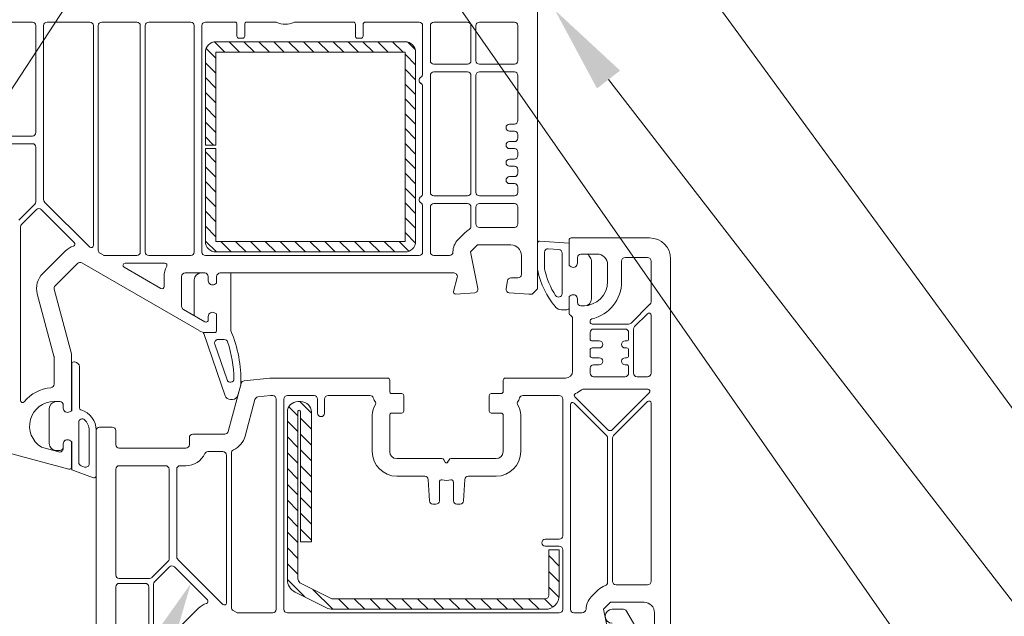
# Model space of a CAD drawing. Header units: millimetres. Extents: x -206567 to 17111, y -22400 to 134443.
# Tile 17 of 22: x -191775 to -191634, y 60291 to 60376. Entities that reach past the tile are written whole.
import ezdxf

# ---------------------------------------------------------------- set-up
doc = ezdxf.new("R2010")
doc.units = ezdxf.units.MM
doc.header["$MEASUREMENT"] = 0

msp = doc.modelspace()

# ---------------------------------------------------------------- hatches: boundary and pattern name
at = {"linetype": 'Continuous', "lineweight": 13}
for points in [[(-191692.51, 60366.35), (-191689.21, 60368.9), (-191698.51, 60377.51)], [(-191757.8, 60285.37), (-191754.05, 60283.55), (-191750.47, 60295.71)]]:
    msp.add_hatch(color=154, dxfattribs=at).paths.add_polyline_path(points)

# ---------------------------------------------------------------- linework, layer by layer
at = {"color": 154, "linetype": 'Continuous', "lineweight": 13}
for p, q in [((-191758.46, 60393.19), (-191933.21, 60126.06)), ((-191683.99, 60390.13), (-191608.32, 60286.61)), ((-191718.32, 60386.77), (-191578.33, 60186.02)), ((-191747.13, 60372.99), (-191745.64, 60371.51)), ((-191746.9, 60373.01), (-191719.9, 60373.01)), ((-191745.02, 60373.01), (-191743.52, 60371.51)), ((-191742.9, 60373.01), (-191741.4, 60371.51)), ((-191740.78, 60373.01), (-191739.28, 60371.51)), ((-191738.66, 60373.01), (-191737.16, 60371.51)), ((-191736.54, 60373.01), (-191735.04, 60371.51)), ((-191734.42, 60373.01), (-191732.92, 60371.51)), ((-191732.3, 60373.01), (-191730.8, 60371.51)), ((-191730.17, 60373.01), (-191728.67, 60371.51)), ((-191728.05, 60373.01), (-191726.55, 60371.51)), ((-191725.93, 60373.01), (-191724.43, 60371.51)), ((-191723.81, 60373.01), (-191722.31, 60371.51)), ((-191721.69, 60373.01), (-191720.19, 60371.51)), ((-191719.52, 60372.96), (-191718.45, 60371.89)), ((-191748.4, 60358.26), (-191748.4, 60371.51)), ((-191748.3, 60372.05), (-191746.9, 60370.65)), ((-191719.9, 60371.51), (-191746.9, 60371.51)), ((-191746.9, 60371.51), (-191746.9, 60358.26)), ((-191719.9, 60344.51), (-191719.9, 60371.51)), ((-191718.4, 60371.51), (-191718.4, 60344.51)), ((-191719.9, 60371.22), (-191718.4, 60369.72)), ((-191748.4, 60370.02), (-191746.9, 60368.52)), ((-191719.9, 60369.1), (-191718.4, 60367.6)), ((-191748.4, 60367.9), (-191746.9, 60366.4)), ((-191690.86, 60367.62), (-191578.33, 60222.15)), ((-191719.9, 60366.98), (-191718.4, 60365.48)), ((-191748.4, 60365.78), (-191746.9, 60364.28)), ((-191719.9, 60364.86), (-191718.4, 60363.36)), ((-191748.4, 60363.66), (-191746.9, 60362.16)), ((-191719.9, 60362.74), (-191718.4, 60361.24)), ((-191748.4, 60361.54), (-191746.9, 60360.04)), ((-191719.9, 60360.62), (-191718.4, 60359.12)), ((-191748.4, 60359.42), (-191747.24, 60358.26)), ((-191746.9, 60358.26), (-191748.4, 60358.26)), ((-191748.4, 60344.51), (-191748.4, 60357.76)), ((-191748.4, 60357.76), (-191746.9, 60357.76)), ((-191746.9, 60357.76), (-191746.9, 60344.51)), ((-191719.9, 60358.49), (-191718.4, 60356.99)), ((-191748.4, 60357.3), (-191746.9, 60355.8)), ((-191719.9, 60356.37), (-191718.4, 60354.87)), ((-191748.4, 60355.18), (-191746.9, 60353.68)), ((-191719.9, 60354.25), (-191718.4, 60352.75)), ((-191748.4, 60353.05), (-191746.9, 60351.55)), ((-191719.9, 60352.13), (-191718.4, 60350.63)), ((-191748.4, 60350.93), (-191746.9, 60349.43)), ((-191719.9, 60350.01), (-191718.4, 60348.51)), ((-191748.4, 60348.81), (-191746.9, 60347.31)), ((-191719.9, 60347.89), (-191718.4, 60346.39)), ((-191748.4, 60346.69), (-191746.9, 60345.19)), ((-191719.9, 60345.77), (-191718.42, 60344.28)), ((-191748.4, 60344.57), (-191746.84, 60343.01)), ((-191746.9, 60344.51), (-191719.9, 60344.51)), ((-191746.22, 60344.51), (-191744.72, 60343.01)), ((-191744.1, 60344.51), (-191742.6, 60343.01)), ((-191741.98, 60344.51), (-191740.48, 60343.01)), ((-191739.86, 60344.51), (-191738.36, 60343.01)), ((-191737.74, 60344.51), (-191736.24, 60343.01)), ((-191735.62, 60344.51), (-191734.12, 60343.01)), ((-191733.49, 60344.51), (-191731.99, 60343.01)), ((-191731.37, 60344.51), (-191729.87, 60343.01)), ((-191729.25, 60344.51), (-191727.75, 60343.01)), ((-191727.13, 60344.51), (-191725.63, 60343.01)), ((-191725.01, 60344.51), (-191723.51, 60343.01)), ((-191722.89, 60344.51), (-191721.39, 60343.01)), ((-191720.77, 60344.51), (-191719.36, 60343.11)), ((-191719.9, 60343.01), (-191746.9, 60343.01)), ((-191736.49, 60320.93), (-191735.2, 60319.64)), ((-191735.2, 60321.66), (-191734.78, 60321.66)), ((-191734.95, 60321.66), (-191733.28, 60319.98)), ((-191736.7, 60296.25), (-191736.7, 60320.16)), ((-191735.2, 60320.27), (-191735.2, 60296.37)), ((-191734.85, 60301.66), (-191734.85, 60320.25)), ((-191733.28, 60320.16), (-191733.28, 60301.66)), ((-191736.7, 60318.88), (-191735.2, 60317.38)), ((-191734.85, 60319.3), (-191733.28, 60317.72)), ((-191734.85, 60317.03), (-191733.28, 60315.45)), ((-191736.7, 60316.62), (-191735.2, 60315.12)), ((-191736.7, 60314.35), (-191735.2, 60312.85)), ((-191734.85, 60314.77), (-191733.28, 60313.19)), ((-191734.85, 60312.51), (-191733.28, 60310.93)), ((-191736.7, 60312.09), (-191735.2, 60310.59)), ((-191736.7, 60309.83), (-191735.2, 60308.33)), ((-191734.85, 60310.25), (-191733.28, 60308.67)), ((-191736.7, 60307.57), (-191735.2, 60306.07)), ((-191734.85, 60307.98), (-191733.28, 60306.4)), ((-191734.85, 60305.72), (-191733.28, 60304.14)), ((-191736.7, 60305.3), (-191735.2, 60303.8)), ((-191736.7, 60303.04), (-191735.2, 60301.54)), ((-191734.85, 60303.46), (-191733.28, 60301.88)), ((-191733.28, 60301.66), (-191734.85, 60301.66)), ((-191736.7, 60300.78), (-191735.2, 60299.28)), ((-191699.4, 60294.01), (-191699.4, 60300.51)), ((-191699.4, 60300.51), (-191697.9, 60300.51)), ((-191697.97, 60300.51), (-191697.9, 60300.44)), ((-191697.9, 60300.51), (-191697.9, 60294.01)), ((-191736.7, 60298.51), (-191735.2, 60297.01)), ((-191699.4, 60299.68), (-191697.9, 60298.18)), ((-191699.4, 60297.42), (-191697.9, 60295.92)), ((-191736.7, 60296.25), (-191734.22, 60293.77)), ((-191734.92, 60295.8), (-191730.45, 60293.56)), ((-191731.12, 60292.22), (-191735.59, 60294.46)), ((-191733.05, 60294.86), (-191730.2, 60292.01)), ((-191699.4, 60295.16), (-191697.93, 60293.68)), ((-191730.23, 60293.51), (-191699.9, 60293.51)), ((-191729.43, 60293.51), (-191727.93, 60292.01)), ((-191727.17, 60293.51), (-191725.67, 60292.01)), ((-191724.91, 60293.51), (-191723.41, 60292.01)), ((-191722.65, 60293.51), (-191721.15, 60292.01)), ((-191720.38, 60293.51), (-191718.88, 60292.01)), ((-191718.12, 60293.51), (-191716.62, 60292.01)), ((-191715.86, 60293.51), (-191714.36, 60292.01)), ((-191713.59, 60293.51), (-191712.09, 60292.01)), ((-191711.33, 60293.51), (-191709.83, 60292.01)), ((-191709.07, 60293.51), (-191707.57, 60292.01)), ((-191706.81, 60293.51), (-191705.31, 60292.01)), ((-191704.54, 60293.51), (-191703.04, 60292.01)), ((-191702.28, 60293.51), (-191700.78, 60292.01)), ((-191700.02, 60293.51), (-191698.83, 60292.32)), ((-191699.9, 60292.01), (-191730.23, 60292.01))]:
    msp.add_line(p, q, dxfattribs=at)
at = {"color": 7, "linetype": 'Continuous', "lineweight": 20}
for p, q in [((-191701, 60384.51), (-191701, 60337.76)), ((-191779.7, 60375.81), (-191773.1, 60375.81)), ((-191771, 60375.81), (-191764.9, 60375.81)), ((-191763.2, 60375.81), (-191758.2, 60375.81)), ((-191750.5, 60375.81), (-191756.5, 60375.81)), ((-191744.2, 60375.81), (-191748.4, 60375.81)), ((-191738.42, 60375.81), (-191742.5, 60375.81)), ((-191727.3, 60375.81), (-191735.58, 60375.81)), ((-191717.9, 60375.81), (-191725.6, 60375.81)), ((-191715.8, 60375.81), (-191711, 60375.81)), ((-191709.3, 60375.81), (-191704.3, 60375.81)), ((-191772.6, 60375.31), (-191772.6, 60360.06)), ((-191771.5, 60350.5), (-191771.5, 60375.31)), ((-191764.4, 60375.31), (-191764.4, 60343.92)), ((-191763.7, 60343.26), (-191763.7, 60375.31)), ((-191757.7, 60375.31), (-191757.7, 60343.01)), ((-191757, 60375.31), (-191757, 60343.01)), ((-191750, 60343.01), (-191750, 60375.31)), ((-191748.9, 60375.31), (-191748.9, 60343.01)), ((-191743.9, 60373.81), (-191743.9, 60375.51)), ((-191742.8, 60375.51), (-191742.8, 60373.81)), ((-191727, 60373.81), (-191727, 60375.51)), ((-191725.9, 60375.51), (-191725.9, 60373.81)), ((-191717.4, 60368.38), (-191717.4, 60375.31)), ((-191716.3, 60370.31), (-191716.3, 60375.31)), ((-191710.5, 60375.31), (-191710.5, 60370.31)), ((-191709.8, 60370.31), (-191709.8, 60375.31)), ((-191703.8, 60375.31), (-191703.8, 60370.31)), ((-191743.1, 60373.51), (-191743.6, 60373.51)), ((-191726.2, 60373.51), (-191726.7, 60373.51)), ((-191711, 60369.81), (-191715.8, 60369.81)), ((-191715.8, 60368.71), (-191711, 60368.71)), ((-191704.3, 60369.81), (-191709.3, 60369.81)), ((-191709.3, 60368.71), (-191704.3, 60368.71)), ((-191716.3, 60351.51), (-191716.3, 60368.21)), ((-191710.5, 60368.21), (-191710.5, 60351.51)), ((-191709.8, 60351.51), (-191709.8, 60368.21)), ((-191703.8, 60368.21), (-191703.8, 60361.76)), ((-191717.4, 60351.33), (-191717.4, 60366.65)), ((-191704.3, 60361.26), (-191705, 60361.26)), ((-191705, 60360.26), (-191704.3, 60360.26)), ((-191773.1, 60359.56), (-191779.7, 60359.56)), ((-191703.8, 60359.76), (-191703.8, 60359.26)), ((-191773.1, 60358.46), (-191779.7, 60358.46)), ((-191772.6, 60350.19), (-191772.6, 60357.96)), ((-191704.3, 60358.76), (-191705, 60358.76)), ((-191705, 60357.76), (-191704.3, 60357.76)), ((-191704.3, 60356.26), (-191705, 60356.26)), ((-191703.8, 60357.26), (-191703.8, 60356.76)), ((-191705, 60355.26), (-191704.3, 60355.26)), ((-191703.8, 60354.76), (-191703.8, 60354.26)), ((-191704.3, 60353.76), (-191705, 60353.76)), ((-191705, 60352.76), (-191704.3, 60352.76)), ((-191703.8, 60352.26), (-191703.8, 60351.51)), ((-191711, 60351.01), (-191715.8, 60351.01)), ((-191704.3, 60351.01), (-191709.3, 60351.01)), ((-191775.03, 60347.56), (-191772.75, 60349.84)), ((-191772.53, 60349.06), (-191774.65, 60346.94)), ((-191767.12, 60344.36), (-191771.83, 60349.06)), ((-191764.91, 60343.7), (-191771.35, 60350.14)), ((-191717.4, 60343.01), (-191717.4, 60349.6)), ((-191716.3, 60349.41), (-191716.3, 60343.01)), ((-191711, 60349.91), (-191715.8, 60349.91)), ((-191710.5, 60346.65), (-191710.5, 60349.41)), ((-191709.8, 60347.01), (-191709.8, 60349.41)), ((-191709.3, 60349.91), (-191704.3, 60349.91)), ((-191703.8, 60349.41), (-191703.8, 60347.01)), ((-191774.8, 60346.59), (-191774.8, 60321.82)), ((-191704.3, 60346.51), (-191709.3, 60346.51)), ((-191712.34, 60344.78), (-191711.34, 60345.78)), ((-191696.2, 60345.01), (-191685, 60345.01)), ((-191709.57, 60344.01), (-191710.57, 60343.01)), ((-191704.8, 60344.01), (-191709.57, 60344.01)), ((-191701, 60344.26), (-191701, 60340.56)), ((-191696.5, 60344.26), (-191700.7, 60344.56)), ((-191697.96, 60343.36), (-191699.46, 60343.47)), ((-191696.5, 60341.06), (-191696.5, 60344.71)), ((-191696.5, 60341.06), (-191696.5, 60344.26)), ((-191771.62, 60339.93), (-191768.42, 60343.13)), ((-191763.01, 60342.58), (-191763.45, 60342.83)), ((-191758.2, 60342.51), (-191762.76, 60342.51)), ((-191756.5, 60342.51), (-191750.5, 60342.51)), ((-191748.4, 60342.51), (-191717.9, 60342.51)), ((-191715.8, 60342.51), (-191713.57, 60342.51)), ((-191710.57, 60343.01), (-191709.51, 60337.79)), ((-191703.3, 60339.81), (-191703.3, 60342.51)), ((-191700, 60342.97), (-191700, 60340.56)), ((-191697.5, 60337.07), (-191697.5, 60342.86)), ((-191695.3, 60342.21), (-191695.3, 60341.41)), ((-191695.3, 60342.21), (-191695.3, 60341.41)), ((-191692.5, 60342.71), (-191694.8, 60342.71)), ((-191694.07, 60342.71), (-191694.8, 60342.71)), ((-191693.48, 60342.24), (-191693.66, 60342.5)), ((-191688.5, 60342.21), (-191685.3, 60342.21)), ((-191682, 60342.01), (-191682, 60286.76)), ((-191766.65, 60341.36), (-191769.85, 60338.16)), ((-191749.31, 60331.78), (-191766.05, 60341.44)), ((-191754.75, 60337.81), (-191760.02, 60340.85)), ((-191759.87, 60341.41), (-191754.19, 60341.41)), ((-191696.2, 60340.89), (-191696.5, 60341.06)), ((-191696.2, 60340.89), (-191696.5, 60341.06)), ((-191693.3, 60336.31), (-191693.3, 60341.66)), ((-191691, 60338.81), (-191691, 60341.21)), ((-191689, 60338.81), (-191689, 60341.71)), ((-191684.8, 60341.71), (-191684.8, 60335.91)), ((-191754.3, 60339.51), (-191754.3, 60338.07)), ((-191751.8, 60339.51), (-191751.8, 60335.24)), ((-191748.5, 60340.01), (-191751.3, 60340.01)), ((-191748.5, 60340.01), (-191749, 60340.01)), ((-191748, 60338.91), (-191748, 60339.51)), ((-191748, 60338.91), (-191748, 60339.51)), ((-191746.8, 60339.51), (-191746.8, 60338.56)), ((-191746.8, 60339.51), (-191746.8, 60338.57)), ((-191712.94, 60340.01), (-191746.3, 60340.01)), ((-191744.8, 60340.01), (-191746.3, 60340.01)), ((-191744.8, 60331.94), (-191744.8, 60340.01)), ((-191712.99, 60337.39), (-191712.46, 60339.38)), ((-191704.8, 60339.31), (-191703.8, 60339.31)), ((-191750, 60339.01), (-191750, 60334.15)), ((-191746.8, 60338.57), (-191747.1, 60338.39)), ((-191746.8, 60338.56), (-191747.1, 60338.39)), ((-191705.49, 60337.78), (-191705.3, 60338.9)), ((-191701, 60337.76), (-191701.75, 60337.01)), ((-191770.02, 60328.15), (-191772.4, 60337.03)), ((-191769.98, 60337.68), (-191767.52, 60328.48)), ((-191709.97, 60337.19), (-191712.68, 60337.01)), ((-191702.25, 60337.01), (-191705.03, 60337.2)), ((-191701.75, 60337.01), (-191702.25, 60337.01)), ((-191696.5, 60336.66), (-191696.2, 60336.83)), ((-191696.5, 60336.66), (-191696.2, 60336.83)), ((-191696.5, 60334.25), (-191696.5, 60336.66)), ((-191696.5, 60335.06), (-191696.5, 60336.66)), ((-191695.3, 60336.31), (-191695.3, 60335.81)), ((-191695.3, 60336.31), (-191695.3, 60335.81)), ((-191694.8, 60335.31), (-191694.5, 60335.31)), ((-191694.8, 60335.31), (-191694.3, 60335.31)), ((-191684.95, 60335.56), (-191687.65, 60332.86)), ((-191751.55, 60334.81), (-191748.51, 60333.05)), ((-191749.97, 60333.89), (-191748.51, 60333.05)), ((-191748, 60333.31), (-191748, 60333.81)), ((-191748, 60333.31), (-191748, 60333.81)), ((-191747.1, 60334.33), (-191746.8, 60334.16)), ((-191747.1, 60334.33), (-191746.8, 60334.16)), ((-191746.8, 60334.16), (-191746.8, 60331.81)), ((-191746.8, 60334.16), (-191746.8, 60331.81)), ((-191697.6, 60334.76), (-191696.8, 60334.76)), ((-191696, 60326.01), (-191696, 60333.51)), ((-191685.31, 60334.2), (-191687.15, 60332.36)), ((-191684.8, 60325.71), (-191684.8, 60333.99)), ((-191748.36, 60333.01), (-191748.3, 60333.01)), ((-191748.36, 60333.01), (-191748.3, 60333.01)), ((-191693.5, 60333.01), (-191693.5, 60333.16)), ((-191688, 60332.71), (-191693.2, 60332.71)), ((-191748.65, 60331.38), (-191745.59, 60322.49)), ((-191747.1, 60331.51), (-191748.56, 60331.51)), ((-191747.1, 60331.51), (-191748.31, 60331.51)), ((-191693.5, 60330.61), (-191693.5, 60331.51)), ((-191693, 60332.01), (-191688.5, 60332.01)), ((-191688, 60331.51), (-191688, 60330.61)), ((-191687.3, 60332.01), (-191687.3, 60325.71)), ((-191745.31, 60324.74), (-191747.07, 60329.85)), ((-191746.6, 60330.51), (-191745.71, 60330.51)), ((-191692.2, 60330.31), (-191693.2, 60330.31)), ((-191693.2, 60329.31), (-191692.2, 60329.31)), ((-191688.3, 60330.31), (-191688.5, 60330.31)), ((-191688.5, 60329.31), (-191688.3, 60329.31)), ((-191770, 60324.14), (-191770, 60328.02)), ((-191767.5, 60328.35), (-191767.5, 60320.36)), ((-191693.5, 60328.21), (-191693.5, 60329.01)), ((-191692.2, 60327.91), (-191693.2, 60327.91)), ((-191688.3, 60327.91), (-191688.5, 60327.91)), ((-191688, 60329.01), (-191688, 60328.21)), ((-191767.49, 60320.36), (-191767.49, 60327.01)), ((-191767.19, 60327.31), (-191767.09, 60327.31)), ((-191766.39, 60326.61), (-191766.39, 60320.75)), ((-191693, 60326.91), (-191692.2, 60326.91)), ((-191688.5, 60326.91), (-191688.3, 60326.91)), ((-191688, 60326.61), (-191688, 60325.71)), ((-191693.5, 60325.71), (-191693.5, 60326.41)), ((-191688.5, 60325.21), (-191693, 60325.21)), ((-191686.8, 60325.21), (-191685.3, 60325.21)), ((-191745.14, 60317.38), (-191743.3, 60324.26)), ((-191743.76, 60322.56), (-191743.37, 60324)), ((-191742.87, 60324.63), (-191739.2, 60325.01)), ((-191739.2, 60325.01), (-191722.4, 60325.01)), ((-191722.1, 60324.71), (-191722.1, 60323.11)), ((-191705.9, 60323.11), (-191705.9, 60324.71)), ((-191705.6, 60325.01), (-191697, 60325.01)), ((-191740.9, 60322.32), (-191739.1, 60322.51)), ((-191739.04, 60322.51), (-191738.8, 60322.51)), ((-191736.7, 60322.51), (-191732.9, 60322.51)), ((-191730.9, 60322.51), (-191724.91, 60322.51)), ((-191721.8, 60322.81), (-191720.4, 60322.81)), ((-191720.1, 60322.51), (-191720.1, 60320.31)), ((-191707.9, 60320.31), (-191707.9, 60322.51)), ((-191707.6, 60322.81), (-191706.2, 60322.81)), ((-191703.09, 60322.51), (-191697.9, 60322.51)), ((-191695.67, 60322.32), (-191691, 60317.65)), ((-191685.26, 60323.41), (-191694.54, 60323.41)), ((-191690.3, 60317.65), (-191685.05, 60322.9)), ((-191769.2, 60321.66), (-191770, 60321.66)), ((-191769.49, 60321.66), (-191769.19, 60321.66)), ((-191768.7, 60320.71), (-191768.7, 60321.16)), ((-191768.69, 60321.16), (-191768.69, 60320.71)), ((-191744.84, 60321.96), (-191744.53, 60321.96)), ((-191742.73, 60316.73), (-191741.33, 60321.95)), ((-191738.3, 60322.01), (-191738.3, 60292.01)), ((-191737.2, 60292.01), (-191737.2, 60322.01)), ((-191732.4, 60322.01), (-191732.4, 60320.01)), ((-191731.4, 60320.01), (-191731.4, 60322.01)), ((-191697.4, 60322.01), (-191697.4, 60302.51)), ((-191696.3, 60321.24), (-191696.3, 60292.01)), ((-191691.15, 60316.81), (-191695.79, 60321.45)), ((-191690.15, 60316.81), (-191685.31, 60321.65)), ((-191684.8, 60321.44), (-191684.8, 60296.01)), ((-191770.69, 60315.67), (-191770.69, 60320.65)), ((-191767.5, 60320.36), (-191767.8, 60320.19)), ((-191767.79, 60320.19), (-191767.49, 60320.36)), ((-191724.6, 60319.71), (-191724.6, 60314.51)), ((-191722.1, 60319.71), (-191722.1, 60314.51)), ((-191720.4, 60320.01), (-191721.8, 60320.01)), ((-191706.2, 60320.01), (-191707.6, 60320.01)), ((-191705.9, 60314.51), (-191705.9, 60319.71)), ((-191703.4, 60314.51), (-191703.4, 60319.71)), ((-191766.49, 60312.97), (-191766.49, 60318.69)), ((-191764.99, 60317.57), (-191764.99, 60312.79)), ((-191764, 60268.14), (-191764, 60317.51)), ((-191763.99, 60317.57), (-191763.99, 60311.07)), ((-191763.5, 60318.01), (-191761.7, 60318.01)), ((-191761.2, 60317.51), (-191761.2, 60315.51)), ((-191750.2, 60317.01), (-191745.63, 60317.01)), ((-191767.88, 60312.02), (-191780.04, 60315.28)), ((-191768.7, 60314.96), (-191768.7, 60315.61)), ((-191768.69, 60315.61), (-191768.69, 60315.16)), ((-191767.8, 60316.13), (-191767.5, 60315.96)), ((-191767.49, 60315.96), (-191767.79, 60316.13)), ((-191767.5, 60315.96), (-191767.5, 60312.31)), ((-191767.49, 60311.92), (-191767.49, 60315.96)), ((-191750.7, 60315.51), (-191750.7, 60316.51)), ((-191691, 60295.86), (-191691, 60316.45)), ((-191690.3, 60296.01), (-191690.3, 60316.45)), ((-191771.68, 60315.11), (-191769.33, 60314.48)), ((-191769.19, 60314.66), (-191769.49, 60314.66)), ((-191760.7, 60315.01), (-191751.2, 60315.01)), ((-191748.04, 60314.51), (-191745.9, 60314.51)), ((-191745.4, 60314.01), (-191745.4, 60292.92)), ((-191744.7, 60292.26), (-191744.7, 60314.32)), ((-191765.66, 60312.32), (-191766.16, 60312.5)), ((-191760.7, 60312.51), (-191754.1, 60312.51)), ((-191752, 60312.51), (-191751.2, 60312.51)), ((-191721.1, 60313.51), (-191714.64, 60313.51)), ((-191714.38, 60313.36), (-191714.17, 60313.01)), ((-191713.83, 60313.01), (-191713.63, 60313.36)), ((-191713.37, 60313.51), (-191706.9, 60313.51)), ((-191764.39, 60310.79), (-191767.49, 60311.92)), ((-191761.2, 60296.91), (-191761.2, 60312.01)), ((-191753.6, 60312.01), (-191753.6, 60299.19)), ((-191752.5, 60299.5), (-191752.5, 60312.01)), ((-191721.1, 60311.01), (-191717.1, 60311.01)), ((-191716.6, 60310.54), (-191716.44, 60307.49)), ((-191715, 60307.51), (-191715, 60310.19)), ((-191713, 60310.19), (-191713, 60307.51)), ((-191711.56, 60307.49), (-191711.4, 60310.54)), ((-191710.9, 60311.01), (-191706.9, 60311.01)), ((-191715.94, 60307.01), (-191715.5, 60307.01)), ((-191712.5, 60307.01), (-191712.06, 60307.01)), ((-191697.9, 60302.01), (-191699.9, 60302.01)), ((-191699.9, 60301.01), (-191697.9, 60301.01)), ((-191697.4, 60300.51), (-191697.4, 60292.01)), ((-191753.75, 60298.84), (-191756.03, 60296.56)), ((-191745.91, 60292.7), (-191752.35, 60299.14)), ((-191753.53, 60298.06), (-191755.65, 60295.94)), ((-191748.12, 60293.36), (-191752.83, 60298.06)), ((-191756.38, 60296.41), (-191760.7, 60296.41)), ((-191757, 60295.71), (-191760.7, 60295.71)), ((-191755.8, 60295.59), (-191755.8, 60270.82)), ((-191761.2, 60295.21), (-191761.2, 60268.14)), ((-191756.5, 60267.16), (-191756.5, 60295.21)), ((-191693.34, 60293.78), (-191692.34, 60294.78)), ((-191685.3, 60295.51), (-191689.8, 60295.51)), ((-191690.57, 60293.01), (-191691.57, 60292.01)), ((-191685.8, 60293.01), (-191690.57, 60293.01)), ((-191752.62, 60288.93), (-191749.42, 60292.13)), ((-191744.01, 60291.58), (-191744.45, 60291.83)), ((-191738.8, 60291.51), (-191743.76, 60291.51)), ((-191697.9, 60291.51), (-191736.7, 60291.51)), ((-191695.8, 60291.51), (-191694.67, 60291.51)), ((-191691.57, 60292.01), (-191690.51, 60286.79)), ((-191690.35, 60292.01), (-191688.73, 60292.01)), ((-191688.3, 60291.76), (-191686.25, 60288.21)), ((-191684.3, 60288.81), (-191684.3, 60291.51))]:
    msp.add_line(p, q, dxfattribs=at)
for centre, radius, start, end in [((-191773.1, 60375.31), 0.5, 0, 90), ((-191771, 60375.31), 0.5, 90, 180), ((-191764.9, 60375.31), 0.5, 0, 90), ((-191763.2, 60375.31), 0.5, 90, 180), ((-191758.2, 60375.31), 0.5, 0, 90), ((-191756.5, 60375.31), 0.5, 90, 180), ((-191750.5, 60375.31), 0.5, 0, 90), ((-191748.4, 60375.31), 0.5, 90, 180), ((-191744.2, 60375.51), 0.3, 0, 90), ((-191742.5, 60375.51), 0.3, 90, 180), ((-191738.42, 60375.31), 0.5, 66.1045, 90), ((-191737, 60378.51), 3, 246.1045, 293.8955), ((-191735.58, 60375.31), 0.5, 90, 113.8955), ((-191727.3, 60375.51), 0.3, 0, 90), ((-191725.6, 60375.51), 0.3, 90, 180), ((-191717.9, 60375.31), 0.5, 0, 90), ((-191715.8, 60375.31), 0.5, 90, 180), ((-191711, 60375.31), 0.5, 0, 90), ((-191709.3, 60375.31), 0.5, 90, 180), ((-191704.3, 60375.31), 0.5, 0, 90), ((-191743.6, 60373.81), 0.3, 180, 270), ((-191743.1, 60373.81), 0.3, 270, 0), ((-191726.7, 60373.81), 0.3, 180, 270), ((-191726.2, 60373.81), 0.3, 270, 0), ((-191715.8, 60370.31), 0.5, 180, 270), ((-191711, 60370.31), 0.5, 270, 0), ((-191709.3, 60370.31), 0.5, 180, 270), ((-191704.3, 60370.31), 0.5, 270, 0), ((-191715.8, 60368.21), 0.5, 90, 180), ((-191711, 60368.21), 0.5, 0, 90), ((-191709.3, 60368.21), 0.5, 90, 180), ((-191704.3, 60368.21), 0.5, 0, 90), ((-191717.4, 60367.51), 0.5, 120, 240), ((-191717.9, 60368.38), 0.5, 300, 0), ((-191717.9, 60366.65), 0.5, 0, 60), ((-191704.3, 60361.76), 0.5, 270, 0), ((-191705, 60360.76), 0.5, 90, 270), ((-191704.3, 60359.76), 0.5, 0, 90), ((-191773.1, 60360.06), 0.5, 270, 0), ((-191704.3, 60359.26), 0.5, 270, 0), ((-191773.1, 60357.96), 0.5, 0, 90), ((-191705, 60358.26), 0.5, 90, 270), ((-191704.3, 60357.26), 0.5, 0, 90), ((-191705, 60355.76), 0.5, 90, 270), ((-191704.3, 60356.76), 0.5, 270, 0), ((-191704.3, 60354.76), 0.5, 0, 90), ((-191705, 60353.26), 0.5, 90, 270), ((-191704.3, 60354.26), 0.5, 270, 0), ((-191704.3, 60352.26), 0.5, 0, 90), ((-191771, 60350.5), 0.5, 180, 225), ((-191717.4, 60350.46), 0.5, 120, 240), ((-191717.9, 60351.33), 0.5, 300, 0), ((-191715.8, 60351.51), 0.5, 180, 270), ((-191711, 60351.51), 0.5, 270, 0), ((-191709.3, 60351.51), 0.5, 180, 270), ((-191704.3, 60351.51), 0.5, 270, 0), ((-191773.1, 60350.19), 0.5, 315, 0), ((-191772.18, 60348.71), 0.5, 45, 135), ((-191717.9, 60349.6), 0.5, 0, 60), ((-191715.8, 60349.41), 0.5, 90, 180), ((-191711, 60349.41), 0.5, 0, 90), ((-191709.3, 60349.41), 0.5, 90, 180), ((-191704.3, 60349.41), 0.5, 0, 90), ((-191774.3, 60346.59), 0.5, 135, 180), ((-191709.57, 60344.01), 2.5, 118.4208, 135), ((-191711, 60346.65), 0.5, 298.4208, 0), ((-191709.3, 60347.01), 0.5, 180, 270), ((-191704.3, 60347.01), 0.5, 270, 0), ((-191710.57, 60343.01), 2.5, 135, 180), ((-191696.2, 60344.71), 0.3, 90, 180), ((-191685, 60342.01), 3, 0, 90), ((-191766.3, 60341.01), 3, 108.2823, 135), ((-191767.33, 60344.14), 0.3, 288.2823, 45), ((-191764.7, 60343.92), 0.3, 225, 0), ((-191704.8, 60342.51), 1.5, 0, 90), ((-191700.7, 60344.26), 0.3, 90, 180), ((-191699.5, 60342.97), 0.5, 85.9144, 180), ((-191698, 60342.86), 0.5, 0, 85.9144), ((-191763.2, 60343.26), 0.5, 180, 240), ((-191762.76, 60343.01), 0.5, 240, 270), ((-191758.2, 60343.01), 0.5, 270, 0), ((-191756.5, 60343.01), 0.5, 180, 270), ((-191750.5, 60343.01), 0.5, 270, 0), ((-191748.4, 60343.01), 0.5, 180, 270), ((-191717.9, 60343.01), 0.5, 270, 0), ((-191715.8, 60343.01), 0.5, 180, 270), ((-191713.57, 60343.01), 0.5, 270, 0), ((-191694.8, 60342.21), 0.5, 90, 180), ((-191694.8, 60342.21), 0.5, 90, 180), ((-191694.07, 60342.21), 0.5, 35, 90), ((-191694.3, 60341.66), 1, 0, 35), ((-191692.5, 60341.21), 1.5, 0, 90), ((-191688.5, 60341.71), 0.5, 90, 180), ((-191685.3, 60341.71), 0.5, 0, 90), ((-191766.3, 60341.01), 0.5, 60, 135), ((-191759.87, 60341.11), 0.3, 90, 240), ((-191751.3, 60339.51), 3, 150.9975, 180), ((-191754.19, 60341.11), 0.3, 330.9975, 90), ((-191700, 60340.56), 1, 180, 192.0552), ((-191689.24, 60342.86), 11, 192.0552, 213.4841), ((-191695.9, 60341.41), 0.6, 240, 0), ((-191695.9, 60341.41), 0.6, 240, 0), ((-191769.5, 60337.81), 3, 135, 195), ((-191751.3, 60339.51), 0.5, 90, 180), ((-191749, 60339.01), 1, 90, 180), ((-191748.5, 60339.51), 0.5, 0, 90), ((-191748.5, 60339.51), 0.5, 0, 90), ((-191746.3, 60339.51), 0.5, 90, 180), ((-191746.3, 60339.51), 0.5, 90, 180), ((-191712.94, 60339.51), 0.5, 345, 90), ((-191704.8, 60338.81), 0.5, 90, 170), ((-191703.8, 60339.81), 0.5, 270, 0), ((-191689.24, 60342.86), 12, 192.0552, 219.9384), ((-191769.5, 60337.81), 0.5, 135, 195), ((-191754.6, 60338.07), 0.3, 240, 0), ((-191747.4, 60338.91), 0.6, 180, 300), ((-191747.4, 60338.91), 0.6, 180, 300), ((-191710, 60337.69), 0.5, 273.8, 11.5), ((-191705, 60337.69), 0.5, 170, 266.2), ((-191694.5, 60338.81), 3.5, 270, 0), ((-191694.5, 60338.81), 5.5, 282.9522, 0), ((-191712.7, 60337.31), 0.3, 165, 273.8), ((-191698, 60337.07), 0.5, 213.4841, 0), ((-191695.9, 60336.31), 0.6, 0, 120), ((-191695.9, 60336.31), 0.6, 0, 120), ((-191751.3, 60335.24), 0.5, 180, 240), ((-191697.6, 60335.86), 1.1, 219.9384, 270), ((-191696.8, 60335.06), 0.3, 270, 0), ((-191694.8, 60335.81), 0.5, 180, 270), ((-191694.8, 60335.81), 0.5, 180, 270), ((-191694.3, 60336.31), 1, 270, 0), ((-191685.3, 60335.91), 0.5, 315, 0), ((-191749, 60334.15), 1, 180, 194.8297), ((-191747.4, 60333.81), 0.6, 60, 180), ((-191747.4, 60333.81), 0.6, 60, 180), ((-191696.2, 60334.25), 0.3, 180, 247.9757), ((-191696.5, 60333.51), 0.5, 0, 67.9757), ((-191685.1, 60333.99), 0.3, 0, 135), ((-191748.36, 60333.31), 0.3, 240, 270), ((-191748.36, 60333.31), 0.3, 240, 270), ((-191748.3, 60333.31), 0.3, 270, 0), ((-191748.3, 60333.31), 0.3, 270, 0), ((-191693.2, 60333.16), 0.3, 102.9522, 180), ((-191693.2, 60333.01), 0.3, 180, 270), ((-191688, 60333.21), 0.5, 270, 315), ((-191686.8, 60332.01), 0.5, 135, 180), ((-191748.31, 60333.51), 2, 240, 270), ((-191748.56, 60331.41), 0.1, 90, 199), ((-191747.1, 60331.81), 0.3, 270, 0), ((-191747.1, 60331.81), 0.3, 270, 0), ((-191744.3, 60331.94), 0.5, 180, 202.7893), ((-191761.59, 60324.68), 18.25, 358.4531, 22.7893), ((-191693, 60331.51), 0.5, 90, 180), ((-191688.5, 60331.51), 0.5, 0, 90), ((-191746.6, 60330.01), 0.5, 90, 199), ((-191745.71, 60330.01), 0.5, 18.5543, 90), ((-191761.59, 60324.68), 17.25, 0.7543, 18.5543), ((-191693.2, 60330.61), 0.3, 180, 270), ((-191693.2, 60329.01), 0.3, 90, 180), ((-191692.2, 60329.81), 0.5, 270, 90), ((-191688.5, 60329.81), 0.5, 90, 270), ((-191688.3, 60330.61), 0.3, 270, 0), ((-191688.3, 60329.01), 0.3, 0, 90), ((-191770.5, 60328.02), 0.5, 0, 15), ((-191768, 60328.35), 0.5, 0, 15), ((-191693.2, 60328.21), 0.3, 180, 270), ((-191692.2, 60327.41), 0.5, 270, 90), ((-191688.5, 60327.41), 0.5, 90, 270), ((-191688.3, 60328.21), 0.3, 270, 0), ((-191767.19, 60327.01), 0.3, 90, 180), ((-191767.09, 60326.61), 0.7, 0, 90), ((-191693, 60326.41), 0.5, 90, 180), ((-191688.3, 60326.61), 0.3, 0, 90), ((-191697, 60326.01), 1, 270, 0), ((-191693, 60325.71), 0.5, 180, 270), ((-191688.5, 60325.71), 0.5, 270, 0), ((-191686.8, 60325.71), 0.5, 180, 270), ((-191685.3, 60325.71), 0.5, 270, 0), ((-191770.5, 60324.14), 0.5, 274.7802, 0), ((-191744.84, 60324.9), 0.5, 199, 0.7543), ((-191744.14, 60324.21), 0.8, 345, 358.4531), ((-191742.82, 60324.13), 0.5, 96, 165), ((-191722.4, 60324.71), 0.3, 0, 90), ((-191705.6, 60324.71), 0.3, 90, 180), ((-191770, 60318.16), 5.5, 94.7802, 140.8833), ((-191744.84, 60322.76), 0.8, 200, 270), ((-191744.53, 60322.76), 0.8, 270, 345), ((-191740.85, 60321.82), 0.5, 96, 165), ((-191739.04, 60322.01), 0.5, 90, 96), ((-191738.8, 60322.01), 0.5, 0, 90), ((-191736.7, 60322.01), 0.5, 90, 180), ((-191732.9, 60322.01), 0.5, 0, 90), ((-191730.9, 60322.01), 0.5, 90, 180), ((-191724.91, 60322.01), 0.5, 19.4712, 90), ((-191721.8, 60323.11), 0.3, 180, 270), ((-191720.4, 60322.51), 0.3, 0, 90), ((-191707.6, 60322.51), 0.3, 90, 180), ((-191706.2, 60323.11), 0.3, 270, 0), ((-191703.09, 60322.01), 0.5, 90, 160.5288), ((-191697.9, 60322.01), 0.5, 0, 90), ((-191695.46, 60322.54), 0.3, 113.8867, 225), ((-191697, 60326.01), 3.5, 293.8867, 310.2566), ((-191694.54, 60323.11), 0.3, 90, 130.2566), ((-191685.26, 60323.11), 0.3, 315, 90), ((-191774.5, 60321.82), 0.3, 180, 320.8833), ((-191770, 60318.16), 3.5, 90, 238.8262), ((-191769.69, 60320.65), 1, 94.5886, 180), ((-191769.49, 60318.16), 3.5, 90, 94.5886), ((-191769.2, 60321.16), 0.5, 0, 90), ((-191769.19, 60321.16), 0.5, 0, 90), ((-191721.8, 60319.71), 2.8, 146.7436, 180), ((-191721.8, 60323.11), 2.8, 199.4712, 213.2564), ((-191724.39, 60321.41), 0.3, 326.7436, 33.2564), ((-191703.61, 60321.41), 0.3, 146.7436, 213.2564), ((-191706.2, 60323.11), 2.8, 326.7436, 340.5288), ((-191706.2, 60319.71), 2.8, 0, 33.2564), ((-191696, 60321.24), 0.3, 45, 180), ((-191685.1, 60321.44), 0.3, 0, 135), ((-191768.1, 60320.71), 0.6, 180, 300), ((-191768.09, 60320.71), 0.6, 180, 300), ((-191766.09, 60320.75), 0.3, 180, 254.1728), ((-191766.99, 60317.57), 3, 0.0003, 74.1728), ((-191731.9, 60320.01), 0.5, 180, 0), ((-191721.8, 60319.71), 0.3, 90, 180), ((-191720.4, 60320.31), 0.3, 270, 0), ((-191707.6, 60320.31), 0.3, 180, 270), ((-191706.2, 60319.71), 0.3, 0, 90), ((-191765.99, 60318.69), 0.5, 48.1879, 180), ((-191766.99, 60317.57), 2, 0.0003, 48.1879), ((-191763.5, 60317.51), 0.5, 90, 180), ((-191761.7, 60317.51), 0.5, 0, 90), ((-191750.2, 60316.51), 0.5, 90, 180), ((-191745.63, 60317.51), 0.5, 270, 345), ((-191745.63, 60317.51), 3, 294.0659, 345), ((-191691.5, 60316.45), 0.5, 0, 45), ((-191690.65, 60318.01), 0.5, 225, 315), ((-191689.8, 60316.45), 0.5, 135, 180), ((-191769.69, 60315.67), 1, 180, 265.4114), ((-191768.1, 60315.61), 0.6, 60, 180), ((-191768.09, 60315.61), 0.6, 60, 180), ((-191760.7, 60315.51), 0.5, 180, 270), ((-191751.2, 60315.51), 0.5, 270, 0), ((-191771.55, 60315.59), 0.5, 238.8262, 255), ((-191769.49, 60318.16), 3.5, 265.4114, 270), ((-191769.2, 60314.96), 0.5, 255, 0), ((-191769.19, 60315.16), 0.5, 270, 0), ((-191751.2, 60315.51), 3, 270, 334.6231), ((-191748.04, 60314.01), 0.5, 90, 154.6231), ((-191745.9, 60314.01), 0.5, 0, 90), ((-191744.2, 60314.32), 0.5, 114.0659, 180), ((-191721.1, 60314.51), 3.5, 180, 270), ((-191721.1, 60314.51), 1, 180, 270), ((-191706.9, 60314.51), 3.5, 270, 0), ((-191706.9, 60314.51), 1, 270, 0), ((-191765.99, 60312.97), 0.5, 180, 250), ((-191765.49, 60312.79), 0.5, 250, 0.0003), ((-191760.7, 60312.01), 0.5, 90, 180), ((-191754.1, 60312.01), 0.5, 0, 90), ((-191752, 60312.01), 0.5, 90, 180), ((-191714.64, 60313.21), 0.3, 30, 90), ((-191714, 60313.11), 0.2, 210, 330), ((-191713.37, 60313.21), 0.3, 90, 150), ((-191767.8, 60312.31), 0.3, 255, 0), ((-191764.29, 60311.07), 0.3, 250, 0.0004), ((-191717.1, 60310.51), 0.5, 3, 90), ((-191714.7, 60310.19), 0.3, 76.5066, 180), ((-191714, 60313.11), 2.7, 256.5066, 283.4934), ((-191713.3, 60310.19), 0.3, 0, 103.4934), ((-191710.9, 60310.51), 0.5, 90, 177), ((-191715.94, 60307.51), 0.5, 183, 270), ((-191715.5, 60307.51), 0.5, 270, 0), ((-191712.5, 60307.51), 0.5, 180, 270), ((-191712.06, 60307.51), 0.5, 270, 357), ((-191699.9, 60301.51), 0.5, 90, 270), ((-191697.9, 60302.51), 0.5, 270, 0), ((-191697.9, 60300.51), 0.5, 0, 90), ((-191754.1, 60299.19), 0.5, 315, 0), ((-191752, 60299.5), 0.5, 180, 225), ((-191753.18, 60297.71), 0.5, 45, 135), ((-191760.7, 60296.91), 0.5, 180, 270), ((-191760.7, 60295.21), 0.5, 90, 180), ((-191757, 60295.21), 0.5, 0, 90), ((-191756.38, 60296.91), 0.5, 270, 315), ((-191755.3, 60295.59), 0.5, 135, 180), ((-191691.5, 60295.86), 0.5, 288.0157, 0), ((-191689.8, 60296.01), 0.5, 180, 270), ((-191685.3, 60296.01), 0.5, 270, 0), ((-191690.57, 60293.01), 2.5, 108.0157, 135), ((-191747.3, 60290.01), 3, 108.2823, 135), ((-191748.33, 60293.14), 0.3, 288.2823, 45), ((-191745.7, 60292.92), 0.3, 225, 0), ((-191691.57, 60292.01), 2.5, 135, 180), ((-191685.8, 60291.51), 1.5, 0, 90), ((-191744.2, 60292.26), 0.5, 180, 240), ((-191743.76, 60292.01), 0.5, 240, 270), ((-191738.8, 60292.01), 0.5, 270, 0), ((-191736.7, 60292.01), 0.5, 180, 270), ((-191697.9, 60292.01), 0.5, 270, 0), ((-191695.8, 60292.01), 0.5, 180, 270), ((-191694.66, 60292.1), 0.594, 268.6923, 350.9188), ((-191690.35, 60291.01), 1, 90, 270), ((-191688.73, 60291.51), 0.5, 30, 90)]:
    msp.add_arc(centre, radius, start, end, dxfattribs=at)
at = {"color": 154, "linetype": 'Continuous', "lineweight": 13}
for centre, radius, start, end in [((-191746.9, 60371.51), 1.5, 90, 180), ((-191719.9, 60371.51), 1.5, 0, 90), ((-191746.9, 60344.51), 1.5, 180, 270), ((-191719.9, 60344.51), 1.5, 270, 0), ((-191735.2, 60320.16), 1.5, 90, 180), ((-191734.78, 60320.16), 1.5, 0, 90), ((-191735.03, 60320.25), 0.173, 0, 172.9448), ((-191734.7, 60296.25), 2, 180, 243.4349), ((-191734.47, 60296.37), 0.735, 180, 231.3832), ((-191730.23, 60294.01), 0.5, 243.4349, 270), ((-191699.9, 60294.01), 0.5, 270, 0), ((-191699.9, 60294.01), 2, 270, 0), ((-191730.23, 60294.01), 2, 243.4349, 270)]:
    msp.add_arc(centre, radius, start, end, dxfattribs=at)

doc.saveas('drawing.dxf')
